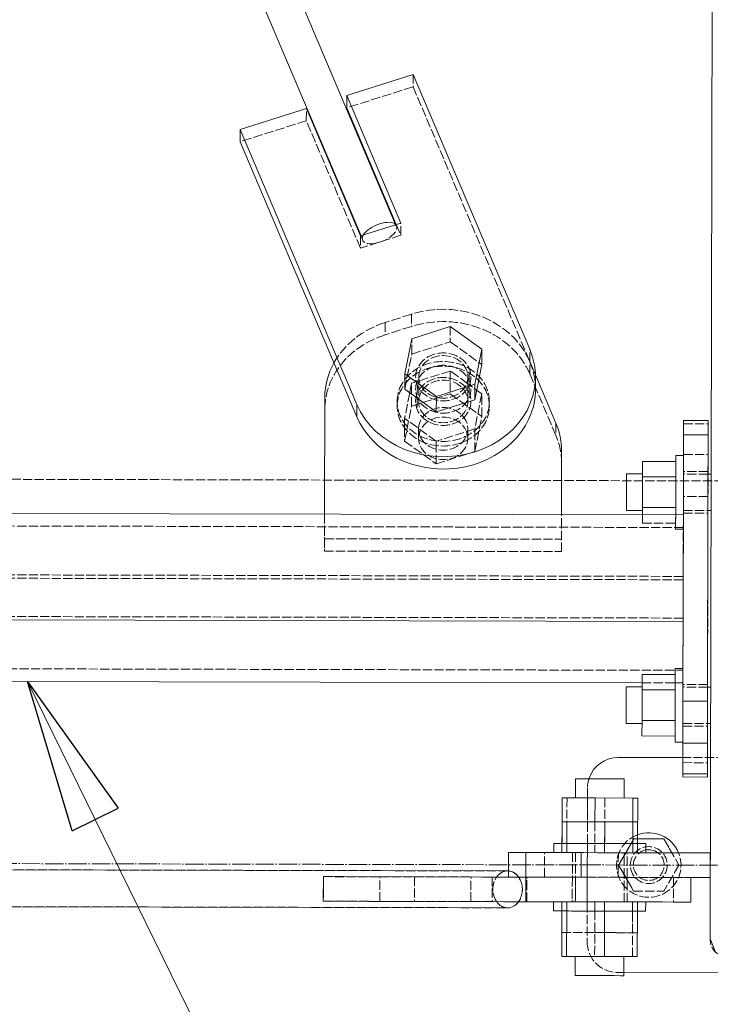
# Model space of a CAD drawing. Header units: millimetres. Extents: x -15129 to 9171, y -18789 to 5877.
# Tile 149 of 256: x -399 to -174, y -16845 to -16525. Entities that reach past the tile are written whole.
import ezdxf

# ---------------------------------------------------------------- set-up
doc = ezdxf.new("R2010")
doc.units = ezdxf.units.MM
doc.linetypes.add('ACAD_ISO02W100', pattern=[15, 12, -3])
doc.linetypes.add('ACAD_ISO04W100', pattern=[30, 24, -3, 0, -3])
for name, color, linetype in [('AS_Belki', 145, 'Continuous'), ('AS_Blachy', 30, 'Continuous'), ('AS_Kotwy', 9, 'Continuous'), ('AS_Sciany betonowe', 252, 'Continuous'), ('AS_Siatki', 72, 'Continuous'), ('AS_Sruby', 9, 'Continuous')]:
    doc.layers.add(name, color=color, linetype=linetype)

msp = doc.modelspace()

# ---------------------------------------------------------------- linework, layer by layer
at = {"color": 0, "linetype": 'ByBlock', "lineweight": -2}
for p, q in [((-381.65, -16788.92), (-396.19, -16740.36)), ((-396.19, -16740.36), (-366.69, -16781.59)), ((-381.65, -16788.92), (-366.69, -16781.59))]:
    msp.add_line(p, q, dxfattribs=at)
at = {"color": 7, "lineweight": 13}
msp.add_line((-396.19, -16740.36), (-255.71, -17026.83), dxfattribs=at)
at = {"layer": 'AS_Belki', "color": 145, "linetype": 'Continuous', "lineweight": 13, "ltscale": 0.25}
for p, q in [((-174.08, -16824.13), (-169.42, -14766.38)), ((-276.39, -16591.78), (-470.92, -16133.87)), ((-481.71, -16138.57), (-287.65, -16595.37)), ((-182.76, -16686.2), (-1083.68, -16684.17)), ((-182.76, -16686.2), (-182.82, -16711.26)), ((-182.84, -16720.84), (-1083.75, -16718.81)), ((-182.84, -16720.84), (-182.84, -16718.25)), ((-182.88, -16736.15), (-182.84, -16720.84)), ((-1070.5, -16738.84), (-196.19, -16740.81)), ((-239.94, -16801.99), (-676.5, -16801.01)), ((-512.59, -16813.38), (-239.96, -16814)), ((-174.08, -16824.13), (-172.33, -16828.38)), ((-174.08, -16824.13), (-172.33, -16828.38))]:
    msp.add_line(p, q, dxfattribs=at)
at = {"layer": 'AS_Belki', "color": 84, "linetype": 'ACAD_ISO02W100', "lineweight": 13, "ltscale": 0.25}
for p, q in [((-275.98, -16592.73), (-276.39, -16591.78)), ((-287.65, -16595.37), (-287.24, -16596.31)), ((-182.77, -16690.3), (-1083.69, -16688.26)), ((-182.81, -16706.2), (-182.76, -16686.2)), ((-182.81, -16706.2), (-1083.72, -16704.17)), ((-182.81, -16707.3), (-1083.72, -16705.26)), ((-182.84, -16719.75), (-1083.75, -16717.71)), ((-1081.29, -16734.72), (-182.88, -16736.75)), ((-182.89, -16740.84), (-182.88, -16736.15)), ((-182.88, -16736.75), (-182.88, -16736.15)), ((-196.19, -16740.81), (-185.39, -16740.84)), ((-185.39, -16740.84), (-182.89, -16740.84)), ((-239.94, -16802), (-512.56, -16801.38)), ((-633.87, -16813.1), (-239.96, -16813.99))]:
    msp.add_line(p, q, dxfattribs=at)
at = {"layer": 'AS_Belki', "color": 84, "linetype": 'ACAD_ISO02W100', "lineweight": 13, "ltscale": 0.25, "extrusion": (0.345362, -0.812934, 0.468896)}
msp.add_arc((-6747.84, -7109.99, 13392.99), 6, 145.8513, 11.4789, dxfattribs=at)
at = {"layer": 'AS_Belki', "color": 145, "linetype": 'Continuous', "lineweight": 13, "ltscale": 0.25, "extrusion": (0.345362, -0.812934, 0.468896)}
msp.add_arc((-6747.84, -7109.99, 13392.99), 6, 11.4789, 145.8513, dxfattribs=at)
at = {"layer": 'AS_Belki', "color": 84, "linetype": 'ACAD_ISO02W100', "lineweight": 13, "ltscale": 0.25, "extrusion": (-0.599181, 0.001346, -0.800612)}
for start, end in [(47.3552, 132.6448), (183.2387, 312.6447)]:
    msp.add_arc((16808.48, 161.88, 121.15), 6, start, end, dxfattribs=at)
at = {"layer": 'AS_Belki', "color": 84, "linetype": 'ACAD_ISO02W100', "lineweight": 13, "ltscale": 0.25, "extrusion": (-0.599181, 0.001365, 0.800612)}
msp.add_arc((16808.5, -161.46, 120.84), 6, 47.3552, 0, dxfattribs=at)
at = {"layer": 'AS_Belki', "color": 145, "linetype": 'Continuous', "lineweight": 13, "ltscale": 0.25, "extrusion": (-0.599181, 0.001346, -0.800612)}
for start, end in [(132.6448, 183.2387), (312.6447, 47.3552)]:
    msp.add_arc((16808.48, 161.88, 121.15), 6, start, end, dxfattribs=at)
at = {"layer": 'AS_Belki', "color": 145, "linetype": 'Continuous', "lineweight": 13, "ltscale": 0.25, "extrusion": (-0.599181, 0.001365, 0.800612)}
msp.add_arc((16808.5, -161.46, 120.84), 6, 0, 47.3552, dxfattribs=at)
at = {"layer": 'AS_Belki', "color": 84, "linetype": 'ACAD_ISO02W100', "lineweight": 13, "ltscale": 0.25, "extrusion": (-7.40074e-15, -2.27799e-14, -1)}
msp.add_arc((168.08, -16824.15), 6, 270.1296, 0.1296, dxfattribs=at)
at = {"layer": 'AS_Blachy', "color": 145, "linetype": 'Continuous', "lineweight": 13, "ltscale": 0.25}
for p, q in [((-270.72, -16542.92), (-292.31, -16549.79)), ((-232.73, -16632.34), (-270.72, -16542.92)), ((-292.31, -16549.79), (-292.32, -16553.79)), ((-292.31, -16549.79), (-274.69, -16591.25)), ((-305.45, -16553.97), (-327.03, -16560.83)), ((-287.83, -16595.43), (-305.45, -16553.97)), ((-292.32, -16553.79), (-276.2, -16591.73)), ((-327.03, -16560.83), (-327.04, -16564.83)), ((-289.04, -16650.26), (-327.03, -16560.83)), ((-327.04, -16564.83), (-289.05, -16654.26)), ((-274.69, -16591.25), (-287.83, -16595.43)), ((-224.24, -16656.36), (-231.45, -16639.37)), ((-230.92, -16646.36), (-230.91, -16642.36)), ((-299.45, -16647.95), (-299.54, -16685.94)), ((-289.04, -16650.26), (-289.05, -16654.26)), ((-182.69, -16655.52), (-182.71, -16660.18)), ((-174.69, -16655.54), (-182.69, -16655.52)), ((-174.71, -16660.2), (-174.69, -16655.54)), ((-182.71, -16660.18), (-182.76, -16686.2)), ((-174.71, -16660.2), (-182.71, -16660.18)), ((-174.75, -16680.67), (-174.71, -16660.2)), ((-222.44, -16686.11), (-222.39, -16665.39)), ((-222.4, -16669.39), (-222.39, -16665.39)), ((-222.44, -16686.11), (-222.4, -16669.39)), ((-174.9, -16746.8), (-174.75, -16680.67)), ((-174.76, -16685.62), (-174.76, -16685.16)), ((-182.82, -16711.26), (-182.9, -16746.78)), ((-174.89, -16741.38), (-174.89, -16742.08)), ((-182.9, -16746.78), (-182.92, -16754.37)), ((-182.9, -16746.78), (-174.9, -16746.8)), ((-174.91, -16749.81), (-174.9, -16746.8)), ((-174.92, -16754.39), (-174.91, -16749.81)), ((-182.92, -16754.37), (-182.93, -16760.44)), ((-174.93, -16760.46), (-174.92, -16754.39)), ((-174.92, -16754.9), (-174.92, -16754.45)), ((-182.95, -16770.44), (-182.93, -16760.44)), ((-174.93, -16760.46), (-182.93, -16760.44)), ((-174.93, -16760.46), (-174.95, -16770.46)), ((-194.01, -16765.09), (-203.94, -16765.07)), ((-182.94, -16765.11), (-194.01, -16765.09)), ((-173.94, -16765.13), (-174.94, -16765.13)), ((-182.96, -16771.44), (-182.95, -16770.44)), ((-182.96, -16771.44), (-174.96, -16771.46)), ((-182.95, -16770.44), (-174.95, -16770.46)), ((-174.95, -16770.46), (-174.96, -16771.46)), ((-239.66, -16795.99), (-239.68, -16803.99)), ((-239.03, -16795.99), (-239.66, -16795.99)), ((-233.98, -16796), (-239.03, -16795.99)), ((-234, -16804), (-233.98, -16796)), ((-216.01, -16796.04), (-233.98, -16796)), ((-216.01, -16796.04), (-216.02, -16804.04)), ((-174.01, -16796.13), (-216.01, -16796.04)), ((-174.03, -16803.88), (-174.01, -16796.13)), ((-174.02, -16800.08), (-174.01, -16796.53)), ((-299.91, -16803.85), (-299.93, -16811.85)), ((-234, -16804), (-299.91, -16803.85)), ((-234.02, -16812), (-234, -16804)), ((-216.02, -16804.04), (-234, -16804)), ((-216.02, -16804.04), (-211.26, -16804.05)), ((-174.03, -16804.13), (-211.26, -16804.05)), ((-180.31, -16812.12), (-180.29, -16804.12)), ((-180.3, -16808.24), (-180.29, -16804.13)), ((-180.29, -16804.13), (-174.03, -16804.15)), ((-174.03, -16804.15), (-174.03, -16804.13)), ((-299.93, -16811.85), (-234.02, -16812)), ((-236.49, -16812.01), (-224.98, -16812.03)), ((-225.31, -16812.02), (-234.02, -16812)), ((-214.27, -16812.04), (-225.31, -16812.02)), ((-211.3, -16812.05), (-214.27, -16812.04)), ((-202.58, -16812.07), (-211.3, -16812.05)), ((-192.02, -16812.09), (-202.58, -16812.07)), ((-195.02, -16812.1), (-185.98, -16812.12)), ((-184.2, -16812.11), (-192.02, -16812.09)), ((-185.98, -16812.11), (-185.98, -16812.12)), ((-185.98, -16812.12), (-180.93, -16812.13)), ((-180.31, -16812.12), (-184.2, -16812.11)), ((-180.93, -16812.13), (-180.31, -16812.13)), ((-180.31, -16812.13), (-180.31, -16812.12)), ((-202.13, -16835.07), (-84.1, -16835.34))]:
    msp.add_line(p, q, dxfattribs=at)
at = {"layer": 'AS_Blachy', "color": 84, "linetype": 'ACAD_ISO02W100', "lineweight": 13, "ltscale": 0.25}
for p, q in [((-270.72, -16542.92), (-270.73, -16546.92)), ((-270.73, -16546.92), (-292.32, -16553.79)), ((-270.73, -16546.92), (-232.74, -16636.34)), ((-305.46, -16557.97), (-305.45, -16553.97)), ((-305.46, -16557.97), (-327.04, -16564.83)), ((-287.84, -16599.43), (-305.46, -16557.97)), ((-276.2, -16591.73), (-274.7, -16595.25)), ((-274.7, -16595.25), (-274.69, -16591.25)), ((-274.7, -16595.25), (-287.84, -16599.43)), ((-287.83, -16595.43), (-287.84, -16599.43)), ((-271.26, -16620.91), (-279.81, -16623.63)), ((-271.26, -16620.91), (-271.27, -16624.91)), ((-279.81, -16623.63), (-279.82, -16627.63)), ((-271.27, -16624.91), (-279.82, -16627.63)), ((-232.74, -16636.34), (-232.73, -16632.34)), ((-232.75, -16640.34), (-232.74, -16636.34)), ((-232.74, -16636.34), (-231.45, -16639.37)), ((-252.45, -16642.61), (-252.44, -16638.61)), ((-224.25, -16660.36), (-232.75, -16640.34)), ((-252.46, -16646.61), (-252.45, -16642.61)), ((-269.33, -16643.99), (-269.34, -16647.99)), ((-299.46, -16651.95), (-299.45, -16647.95)), ((-269.34, -16648.25), (-269.35, -16651.99)), ((-269.34, -16647.99), (-269.34, -16648.25)), ((-224.24, -16656.36), (-224.25, -16660.36)), ((-182.72, -16666.52), (-182.7, -16656.52)), ((-182.7, -16656.52), (-174.7, -16656.54)), ((-182.69, -16655.38), (-182.69, -16655.52)), ((-182.69, -16655.38), (-182.69, -16655.52)), ((-174.7, -16656.54), (-174.72, -16666.54)), ((-174.69, -16655.54), (-174.7, -16656.54)), ((-182.72, -16666.52), (-174.72, -16666.54)), ((-174.73, -16672.61), (-174.72, -16666.54)), ((-182.73, -16672.08), (-182.73, -16671.89)), ((-182.73, -16672.78), (-182.73, -16671.89)), ((-174.73, -16672.1), (-182.73, -16672.08)), ((-174.73, -16672.1), (-174.73, -16672.8)), ((-174.74, -16677.05), (-174.73, -16672.86)), ((-174.73, -16672.86), (-174.73, -16672.8)), ((-174.75, -16680.67), (-174.74, -16677.05)), ((-174.75, -16680.2), (-182.75, -16680.18)), ((-174.76, -16685.16), (-174.75, -16680.67)), ((-182.76, -16685.6), (-182.76, -16684.9)), ((-182.76, -16685.6), (-182.76, -16685.15)), ((-174.76, -16684.92), (-174.76, -16685.62)), ((-299.54, -16685.94), (-299.57, -16697.94)), ((-299.54, -16685.94), (-299.55, -16690.04)), ((-222.45, -16690.21), (-222.44, -16686.11)), ((-182.76, -16685.6), (-174.76, -16685.62)), ((-174.89, -16741.38), (-174.76, -16685.62)), ((-299.55, -16690.04), (-299.56, -16693.94)), ((-222.47, -16698.12), (-222.45, -16690.21)), ((-299.56, -16693.94), (-299.57, -16697.94)), ((-299.56, -16693.94), (-222.46, -16694.12)), ((-222.47, -16698.12), (-222.46, -16694.12)), ((-299.57, -16697.94), (-222.47, -16698.12)), ((-182.89, -16741.36), (-182.89, -16741.12)), ((-174.89, -16741.38), (-182.89, -16741.36)), ((-174.9, -16744.64), (-174.89, -16741.38)), ((-174.91, -16749.95), (-174.9, -16744.64)), ((-174.92, -16754.45), (-174.91, -16749.95)), ((-182.92, -16754.89), (-182.92, -16754.19)), ((-182.92, -16754.89), (-182.92, -16754.29)), ((-182.92, -16754.89), (-174.92, -16754.9)), ((-174.95, -16766.8), (-174.92, -16754.9)), ((-174.92, -16754.2), (-174.92, -16754.9)), ((-182.93, -16760.44), (-182.95, -16766.78)), ((-194.01, -16765.09), (-203.94, -16765.07)), ((-94.01, -16765.32), (-182.94, -16765.11)), ((-182.95, -16766.78), (-182.96, -16771.44)), ((-182.95, -16766.78), (-174.95, -16766.8)), ((-174.96, -16771.46), (-174.95, -16766.8)), ((-213.96, -16775.04), (-214.08, -16825.04)), ((-213.96, -16775.04), (-213.97, -16778.26)), ((-213.97, -16778.26), (-213.99, -16786.04)), ((-214.01, -16793.06), (-214.01, -16796.04)), ((-239.66, -16796), (-239.67, -16802.12)), ((-235.76, -16796.01), (-239.66, -16796)), ((-227.94, -16796.03), (-235.76, -16796.01)), ((-233.98, -16796.01), (-234, -16804.01)), ((-227.96, -16804.01), (-227.94, -16796.01)), ((-227.96, -16804.01), (-227.94, -16796.03)), ((-218.87, -16796.05), (-227.94, -16796.03)), ((-218.87, -16796.03), (-218.89, -16804.03)), ((-218.87, -16796.05), (-218.89, -16804.03)), ((-217.88, -16796.05), (-218.87, -16796.05)), ((-203.92, -16796.08), (-217.88, -16796.05)), ((-216.01, -16796.05), (-216.02, -16804.05)), ((-214.01, -16796.06), (-214.03, -16804.04)), ((-214.01, -16796.04), (-214.01, -16796.06)), ((-203.92, -16796.07), (-203.94, -16804.07)), ((-203.92, -16796.08), (-203.94, -16804.07)), ((-203.92, -16796.07), (-199.26, -16796.08)), ((-202.05, -16796.09), (-203.92, -16796.08)), ((-201.05, -16796.09), (-202.05, -16796.09)), ((-201.07, -16804.07), (-201.05, -16796.07)), ((-201.07, -16804.07), (-201.05, -16796.09)), ((-174.01, -16796.15), (-201.05, -16796.09)), ((-197.67, -16796.08), (-174.01, -16796.13)), ((-174.01, -16796.15), (-174.03, -16804.15)), ((-174.01, -16796.53), (-174.01, -16796.15)), ((-174.03, -16804.13), (-174.02, -16800.08)), ((-299.91, -16803.86), (-299.93, -16811.86)), ((-299.91, -16803.85), (-281.5, -16803.89)), ((-299.91, -16803.86), (-281.5, -16803.9)), ((-281.51, -16811.89), (-281.5, -16803.89)), ((-281.51, -16811.89), (-281.5, -16803.9)), ((-281.5, -16803.9), (-270.29, -16803.93)), ((-270.29, -16803.92), (-270.3, -16811.92)), ((-270.29, -16803.93), (-270.3, -16811.92)), ((-270.29, -16803.93), (-251.87, -16803.97)), ((-270.29, -16803.93), (-251.87, -16803.97)), ((-251.89, -16811.96), (-251.87, -16803.96)), ((-251.89, -16811.96), (-251.87, -16803.97)), ((-251.87, -16803.97), (-236.46, -16804.01)), ((-244.95, -16803.98), (-244.96, -16811.98)), ((-244.95, -16803.99), (-244.96, -16811.98)), ((-244.95, -16803.98), (-233.74, -16804)), ((-239.67, -16802.14), (-239.68, -16803.99)), ((-239.35, -16803.99), (-239.68, -16803.99)), ((-239.68, -16803.99), (-239.68, -16804)), ((-239.67, -16802.12), (-239.67, -16802.14)), ((-236.46, -16803.99), (-239.35, -16803.99)), ((-233.74, -16804), (-236.46, -16803.99)), ((-233.74, -16804.01), (-236.46, -16804.01)), ((-236.46, -16804.01), (-233.74, -16804.01)), ((-234.02, -16812.01), (-234, -16804.01)), ((-216.02, -16804.05), (-234, -16804.01)), ((-233.75, -16812), (-233.74, -16804)), ((-233.74, -16804.01), (-218.89, -16804.05)), ((-233.74, -16808), (-233.74, -16804.01)), ((-227.96, -16804.03), (-227.96, -16804.01)), ((-221.53, -16804.04), (-218.89, -16804.05)), ((-218.89, -16804.03), (-218.91, -16812.03)), ((-218.89, -16804.05), (-218.9, -16808.06)), ((-218.89, -16804.03), (-218.89, -16804.05)), ((-217.9, -16804.05), (-218.89, -16804.05)), ((-218.89, -16804.05), (-217.9, -16804.05)), ((-217.9, -16804.05), (-202.06, -16804.09)), ((-217.9, -16804.05), (-203.94, -16804.08)), ((-214.25, -16804.04), (-216.02, -16804.04)), ((-212.32, -16804.05), (-214.25, -16804.04)), ((-214.03, -16804.06), (-214.05, -16812.04)), ((-214.03, -16804.04), (-214.03, -16804.06)), ((-211.26, -16804.05), (-212.32, -16804.05)), ((-203.94, -16804.07), (-203.94, -16804.08)), ((-203.94, -16804.08), (-202.06, -16804.09)), ((-203.94, -16804.08), (-202.78, -16804.08)), ((-201.09, -16812.07), (-201.07, -16804.07)), ((-201.07, -16804.09), (-201.07, -16804.07)), ((-174.03, -16804.13), (-174.03, -16803.88)), ((-174.03, -16804.13), (-174.03, -16803.88)), ((-202.78, -16804.08), (-201.07, -16804.09)), ((-201.07, -16804.09), (-202.06, -16804.09)), ((-201.07, -16804.09), (-202.06, -16804.09)), ((-201.08, -16807.96), (-201.07, -16804.09)), ((-201.07, -16804.09), (-185.96, -16804.12)), ((-201.07, -16804.09), (-180.29, -16804.13)), ((-185.96, -16804.11), (-185.98, -16812.11)), ((-185.96, -16804.12), (-185.98, -16812.11)), ((-185.96, -16804.12), (-180.91, -16804.13)), ((-180.91, -16804.13), (-180.39, -16804.13)), ((-180.39, -16804.13), (-180.29, -16804.13)), ((-233.75, -16812), (-233.74, -16808)), ((-218.9, -16808.06), (-218.91, -16812.03)), ((-201.09, -16812.07), (-201.08, -16807.96)), ((-180.31, -16812.12), (-180.3, -16808.24)), ((-281.51, -16811.89), (-299.93, -16811.85)), ((-299.93, -16811.86), (-270.3, -16811.93)), ((-281.51, -16811.9), (-299.93, -16811.86)), ((-244.96, -16811.98), (-281.51, -16811.89)), ((-281.51, -16811.9), (-281.51, -16811.89)), ((-270.3, -16811.92), (-270.3, -16811.93)), ((-270.3, -16811.93), (-251.89, -16811.97)), ((-251.89, -16811.97), (-251.89, -16811.96)), ((-251.89, -16811.97), (-236.49, -16812.01)), ((-244.96, -16811.98), (-244.96, -16811.99)), ((-244.96, -16811.99), (-236.49, -16812.01)), ((-236.48, -16811.99), (-233.75, -16812)), ((-234.02, -16812), (-233.75, -16812)), ((-233.75, -16812), (-185.98, -16812.11)), ((-233.75, -16812.01), (-233.75, -16812)), ((-224.98, -16812.03), (-208.72, -16812.07)), ((-218.91, -16812.03), (-218.91, -16812.05)), ((-214.05, -16812.06), (-214.06, -16815.04)), ((-214.05, -16812.04), (-214.05, -16812.06)), ((-208.72, -16812.07), (-195.02, -16812.1)), ((-202.46, -16812.08), (-201.09, -16812.09)), ((-201.09, -16812.09), (-201.09, -16812.07)), ((-197.71, -16812.1), (-195.02, -16812.1)), ((-204.1, -16835.07), (-202.13, -16835.07)), ((-204.1, -16835.07), (-202.13, -16835.07))]:
    msp.add_line(p, q, dxfattribs=at)
at = {"layer": 'AS_Blachy', "color": 84, "linetype": 'ACAD_ISO02W100', "lineweight": 13, "ltscale": 0.25, "extrusion": (0.001127, 0.499998, 0.866026)}
for centre in [(223.37, 14412.26, -8320.92), (223.37, 14415.73, -8322.92), (223.37, 14419.19, -8324.92)]:
    msp.add_circle(centre, 9, dxfattribs=at)
at = {"layer": 'AS_Blachy', "color": 84, "linetype": 'ACAD_ISO02W100', "lineweight": 13, "ltscale": 0.25}
msp.add_circle((-194.02, -16800.09), 6, dxfattribs=at)
at = {"layer": 'AS_Blachy', "color": 84, "linetype": 'ACAD_ISO02W100', "lineweight": 13, "ltscale": 0.25, "extrusion": (0.001127, 0.499998, 0.866026)}
for centre, start, end in [((223.37, 14419.19, -8324.92), 200.3158, 290.3158), ((223.37, 14415.73, -8322.92), 200.3158, 290.3158), ((231.92, 14418.1, -8324.29), 290.3158, 334.5702), ((231.92, 14421.57, -8326.29), 290.3158, 359.9996), ((223.37, 14415.73, -8322.92), 177.8158, 200.3158), ((214.82, 14436.51, -8334.92), 179.9996, 200.3158)]:
    msp.add_arc(centre, 30, start, end, dxfattribs=at)
at = {"layer": 'AS_Blachy', "color": 145, "linetype": 'Continuous', "lineweight": 13, "ltscale": 0.25, "extrusion": (0.001127, 0.499998, 0.866026)}
for centre, start, end in [((223.37, 14412.26, -8320.92), 20.3158, 200.3158), ((231.92, 14418.1, -8324.29), 334.5702, 359.9996), ((223.37, 14415.73, -8322.92), 20.3158, 177.8158), ((214.82, 14433.05, -8332.92), 179.9996, 200.3158)]:
    msp.add_arc(centre, 30, start, end, dxfattribs=at)
at = {"layer": 'AS_Blachy', "color": 145, "linetype": 'Continuous', "lineweight": 13, "ltscale": 0.25}
msp.add_arc((-203.96, -16775.07), 10, 89.8704, 161.0556, dxfattribs=at)
at = {"layer": 'AS_Blachy', "color": 84, "linetype": 'ACAD_ISO02W100', "lineweight": 13, "ltscale": 0.25}
for centre, start, end in [((-203.96, -16775.07), 161.0556, 179.8704), ((-204.08, -16825.07), 179.8704, 269.8704)]:
    msp.add_arc(centre, 10, start, end, dxfattribs=at)
at = {"layer": 'AS_Kotwy', "color": 84, "linetype": 'ACAD_ISO02W100', "lineweight": 13, "ltscale": 0.25}
for p, q in [((-203.82, -16800.07), (-198.9, -16791.59)), ((-199.77, -16793.09), (-201.5, -16796.07)), ((-198.9, -16791.59), (-199.77, -16793.09)), ((-197.66, -16791.59), (-198.9, -16791.59)), ((-198.9, -16791.59), (-197.66, -16791.59)), ((-189.1, -16791.61), (-184.22, -16800.11)), ((-202.05, -16797.01), (-203.82, -16800.07)), ((-201.51, -16796.09), (-202.05, -16797.01)), ((-201.5, -16796.07), (-201.51, -16796.09)), ((-186.51, -16796.12), (-186.52, -16796.11)), ((-198.94, -16808.56), (-203.82, -16800.07)), ((-203.82, -16800.07), (-202.06, -16803.13)), ((-184.22, -16800.11), (-189.14, -16808.59)), ((-202.06, -16803.13), (-201.52, -16804.07)), ((-201.52, -16804.07), (-201.51, -16804.09)), ((-201.51, -16804.09), (-201.07, -16804.85)), ((-201.07, -16804.85), (-198.94, -16808.56)), ((-186.55, -16804.12), (-186.54, -16804.11)), ((-198.94, -16808.56), (-189.14, -16808.59))]:
    msp.add_line(p, q, dxfattribs=at)
at = {"layer": 'AS_Kotwy', "color": 145, "linetype": 'Continuous', "lineweight": 13, "ltscale": 0.25}
for p, q in [((-189.1, -16791.61), (-197.66, -16791.59)), ((-186.52, -16796.11), (-189.1, -16791.61))]:
    msp.add_line(p, q, dxfattribs=at)
at = {"layer": 'AS_Kotwy', "color": 84, "linetype": 'ACAD_ISO02W100', "lineweight": 13, "ltscale": 0.25}
for radius, start, end in [(10.5, 110.3131, 22.2636), (5, 101.3044, 54.476)]:
    msp.add_arc((-194.02, -16800.09), radius, start, end, dxfattribs=at)
at = {"layer": 'AS_Kotwy', "color": 145, "linetype": 'Continuous', "lineweight": 13, "ltscale": 0.25}
for radius, start, end in [(10.5, 22.2636, 110.3098), (5, 54.476, 101.3044)]:
    msp.add_arc((-194.02, -16800.09), radius, start, end, dxfattribs=at)
at = {"layer": 'AS_Sciany betonowe', "color": 145, "linetype": 'ACAD_ISO02W100', "lineweight": 13, "ltscale": 0.25}
msp.add_line((-2212.65, -16670.54), (-148.03, -16675.19), dxfattribs=at)
at = {"layer": 'AS_Siatki', "color": 20, "linetype": 'ACAD_ISO04W100', "lineweight": 13, "ltscale": 0.25}
msp.add_line((-11608.02, -16774.36), (105.98, -16800.77), dxfattribs=at)
at = {"layer": 'AS_Sruby', "color": 145, "linetype": 'Continuous', "lineweight": 13, "ltscale": 0.25}
for p, q in [((-258.6, -16624.89), (-271.15, -16628.88)), ((-248.32, -16632.31), (-258.6, -16624.89)), ((-271.15, -16628.88), (-273.43, -16640.29)), ((-248.32, -16632.31), (-250.6, -16643.72)), ((-248.34, -16637.31), (-248.32, -16632.31)), ((-250.61, -16648.72), (-248.34, -16637.31)), ((-273.43, -16640.29), (-273.44, -16645.29)), ((-263.15, -16647.71), (-273.43, -16640.29)), ((-250.6, -16643.72), (-263.15, -16647.71)), ((-250.61, -16648.72), (-250.6, -16643.72)), ((-273.44, -16645.29), (-263.16, -16652.71)), ((-263.16, -16652.71), (-263.15, -16647.71)), ((-263.16, -16652.71), (-250.61, -16648.72)), ((-196.02, -16668.8), (-196.04, -16673.8)), ((-185.22, -16668.82), (-196.02, -16668.8)), ((-185.22, -16668.07), (-185.23, -16669.31)), ((-185.23, -16670.92), (-185.23, -16669.31)), ((-182.72, -16666.87), (-185.22, -16666.86)), ((-185.22, -16667.24), (-185.22, -16666.86)), ((-185.22, -16667.24), (-185.22, -16668.07)), ((-185.24, -16673.83), (-185.23, -16671.92)), ((-185.23, -16672.84), (-185.23, -16670.92)), ((-201.24, -16675.8), (-201.25, -16678.02)), ((-201.23, -16673), (-201.24, -16674.04)), ((-201.24, -16674.04), (-201.24, -16675.8)), ((-196.03, -16672.86), (-201.23, -16672.85)), ((-201.23, -16672.85), (-201.23, -16673)), ((-196.04, -16673.8), (-196.06, -16683.82)), ((-196.05, -16678.03), (-196.04, -16675.81)), ((-196.04, -16674.05), (-196.03, -16673.02)), ((-196.04, -16673.8), (-185.24, -16673.83)), ((-196.04, -16675.81), (-196.04, -16674.05)), ((-185.25, -16680.74), (-185.24, -16673.83)), ((-185.24, -16674.98), (-185.23, -16672.84)), ((-185.24, -16677.27), (-185.24, -16674.98)), ((-173.73, -16672.91), (-174.73, -16672.91)), ((-201.25, -16678.02), (-201.25, -16680.35)), ((-196.05, -16680.36), (-196.05, -16678.03)), ((-185.25, -16679.62), (-185.24, -16677.27)), ((-201.25, -16680.35), (-201.26, -16682.45)), ((-196.06, -16682.46), (-196.05, -16680.36)), ((-185.26, -16684.14), (-185.25, -16681.94)), ((-185.25, -16681.94), (-185.25, -16679.62)), ((-201.26, -16682.45), (-201.26, -16684)), ((-201.26, -16684), (-201.26, -16684.75)), ((-201.26, -16684.75), (-196.06, -16684.76)), ((-196.06, -16684.01), (-196.06, -16682.46)), ((-196.06, -16683.82), (-185.26, -16683.84)), ((-196.06, -16683.82), (-196.06, -16686.17)), ((-185.26, -16686.14), (-185.26, -16684.14)), ((-174.76, -16684.81), (-173.76, -16684.81)), ((-185.26, -16686.2), (-185.26, -16686.14)), ((-182.77, -16690.82), (-182.77, -16690.84)), ((-182.88, -16736.15), (-185.38, -16736.14)), ((-185.38, -16736.53), (-185.38, -16736.14)), ((-185.38, -16736.53), (-185.38, -16737.35)), ((-182.88, -16736.53), (-182.88, -16736.15)), ((-182.88, -16737.36), (-182.88, -16736.53)), ((-196.18, -16738.08), (-196.19, -16743.09)), ((-185.38, -16738.1), (-196.18, -16738.08)), ((-185.39, -16740.2), (-185.38, -16738.6)), ((-185.39, -16740.74), (-185.38, -16739.14)), ((-185.38, -16737.35), (-185.38, -16738.6)), ((-196.19, -16742.14), (-201.39, -16742.13)), ((-201.39, -16742.13), (-201.39, -16742.29)), ((-201.39, -16742.29), (-201.39, -16743.32)), ((-196.19, -16743.09), (-196.22, -16753.1)), ((-196.19, -16742.14), (-196.19, -16742.3)), ((-196.19, -16743.33), (-196.19, -16742.3)), ((-196.19, -16743.09), (-185.39, -16743.11)), ((-185.4, -16744.26), (-185.39, -16742.12)), ((-185.39, -16742.12), (-185.39, -16740.2)), ((-173.89, -16742.19), (-174.89, -16742.19)), ((-201.39, -16743.32), (-201.4, -16745.08)), ((-201.4, -16745.08), (-201.4, -16747.3)), ((-196.2, -16745.09), (-196.19, -16743.33)), ((-196.2, -16747.31), (-196.2, -16745.09)), ((-185.4, -16746.55), (-185.4, -16744.26)), ((-201.4, -16747.3), (-201.41, -16749.63)), ((-201.41, -16749.63), (-201.41, -16751.73)), ((-196.21, -16749.65), (-196.2, -16747.31)), ((-185.42, -16753.12), (-185.41, -16749.32)), ((-185.41, -16748.9), (-185.4, -16746.55)), ((-185.41, -16751.22), (-185.41, -16748.9)), ((-201.41, -16751.73), (-201.42, -16753.28)), ((-196.22, -16753.29), (-196.21, -16751.75)), ((-196.21, -16751.75), (-196.21, -16749.65)), ((-185.42, -16753.42), (-185.41, -16751.22)), ((-201.42, -16753.28), (-201.42, -16754.03)), ((-201.42, -16754.03), (-196.22, -16754.04)), ((-196.22, -16753.1), (-196.23, -16758.11)), ((-196.22, -16753.1), (-185.42, -16753.12)), ((-185.42, -16754.54), (-185.42, -16753.12)), ((-185.42, -16755.42), (-185.42, -16753.42)), ((-185.42, -16757.14), (-185.42, -16755.42)), ((-174.92, -16754.09), (-173.92, -16754.09)), ((-196.23, -16758.11), (-185.43, -16758.13)), ((-185.43, -16758.51), (-185.42, -16757.14)), ((-185.43, -16759.48), (-185.43, -16758.51)), ((-185.43, -16760.01), (-185.43, -16759.48)), ((-185.43, -16760.09), (-185.43, -16760.01)), ((-185.43, -16760.09), (-182.93, -16760.1)), ((-182.93, -16760.1), (-182.93, -16760.02)), ((-217.83, -16772.05), (-217.84, -16778.25)), ((-216.79, -16772.05), (-217.83, -16772.05)), ((-214.7, -16772.06), (-216.79, -16772.05)), ((-211.89, -16772.06), (-214.7, -16772.06)), ((-208.77, -16772.07), (-211.89, -16772.06)), ((-205.83, -16772.08), (-208.77, -16772.07)), ((-203.5, -16772.08), (-205.83, -16772.08)), ((-202.16, -16772.08), (-203.5, -16772.08)), ((-201.99, -16772.09), (-202.16, -16772.08)), ((-202, -16778.29), (-201.99, -16772.09)), ((-222.22, -16778.24), (-222.23, -16786.03)), ((-211.51, -16778.26), (-222.22, -16778.24)), ((-211.51, -16778.26), (-211.53, -16786.05)), ((-199.21, -16778.29), (-211.51, -16778.26)), ((-199.23, -16786.08), (-199.21, -16778.29)), ((-197.63, -16778.3), (-199.21, -16778.29)), ((-197.66, -16793.1), (-197.63, -16778.3)), ((-222.24, -16786.03), (-222.26, -16796.03)), ((-220.65, -16786.03), (-222.24, -16786.03)), ((-220.65, -16786.03), (-220.67, -16796.03)), ((-208.35, -16786.06), (-220.65, -16786.03)), ((-208.35, -16786.06), (-208.38, -16796.06)), ((-197.65, -16786.08), (-208.35, -16786.06)), ((-197.67, -16796.08), (-197.65, -16786.08)), ((-224.93, -16793.03), (-224.94, -16796.02)), ((-224.93, -16793.03), (-224.8, -16793.03)), ((-224.8, -16793.03), (-224.1, -16793.03)), ((-224.1, -16793.03), (-222.86, -16793.04)), ((-222.86, -16793.04), (-222.31, -16793.04)), ((-197.63, -16793.1), (-196.42, -16793.1)), ((-196.42, -16793.1), (-195.42, -16793.1)), ((-195.42, -16793.1), (-194.98, -16793.1)), ((-194.98, -16796.09), (-194.98, -16793.1)), ((-224.98, -16812.02), (-224.98, -16815.02)), ((-195.03, -16815.09), (-195.02, -16812.09)), ((-224.54, -16815.02), (-224.98, -16815.02)), ((-223.54, -16815.02), (-224.54, -16815.02)), ((-222.02, -16815.03), (-223.54, -16815.02)), ((-222.3, -16815.03), (-222.33, -16829.83)), ((-222.3, -16815.03), (-222.32, -16822.04)), ((-220.03, -16815.03), (-222.02, -16815.03)), ((-220.71, -16815.03), (-220.75, -16829.83)), ((-217.66, -16815.04), (-220.03, -16815.03)), ((-215, -16815.04), (-217.66, -16815.04)), ((-212.14, -16815.05), (-215, -16815.04)), ((-209.21, -16815.06), (-212.14, -16815.05)), ((-206.3, -16815.06), (-209.21, -16815.06)), ((-208.42, -16815.06), (-208.45, -16829.86)), ((-203.53, -16815.07), (-206.3, -16815.06)), ((-201.02, -16815.07), (-203.53, -16815.07)), ((-198.85, -16815.08), (-201.02, -16815.07)), ((-197.11, -16815.08), (-198.85, -16815.08)), ((-197.75, -16829.88), (-197.71, -16815.08)), ((-195.86, -16815.09), (-197.11, -16815.08)), ((-195.16, -16815.09), (-195.86, -16815.09)), ((-195.03, -16815.09), (-195.16, -16815.09)), ((-222.33, -16829.83), (-220.75, -16829.83)), ((-220.75, -16829.83), (-208.45, -16829.86)), ((-217.96, -16829.84), (-217.97, -16836.04)), ((-208.45, -16829.86), (-197.75, -16829.88)), ((-202.13, -16836.07), (-202.12, -16829.87)), ((-217.97, -16836.04), (-217.81, -16836.04)), ((-217.81, -16836.04), (-216.46, -16836.04)), ((-216.46, -16836.04), (-214.14, -16836.04)), ((-214.14, -16836.04), (-211.19, -16836.05)), ((-211.19, -16836.05), (-208.08, -16836.06)), ((-208.08, -16836.06), (-205.26, -16836.06)), ((-205.26, -16836.06), (-203.17, -16836.07)), ((-203.17, -16836.07), (-202.13, -16836.07))]:
    msp.add_line(p, q, dxfattribs=at)
at = {"layer": 'AS_Sruby', "color": 84, "linetype": 'ACAD_ISO02W100', "lineweight": 13, "ltscale": 0.25}
for p, q in [((-258.6, -16624.89), (-258.61, -16629.89)), ((-271.16, -16633.88), (-271.15, -16628.88)), ((-271.16, -16633.88), (-258.61, -16629.89)), ((-258.61, -16629.89), (-248.34, -16637.31)), ((-273.44, -16645.29), (-271.16, -16633.88)), ((-258.63, -16639.39), (-268.88, -16642.65)), ((-258.63, -16639.39), (-258.65, -16646.79)), ((-252.9, -16643.53), (-258.63, -16639.39)), ((-271.19, -16643.38), (-271.8, -16646.47)), ((-271.2, -16650.78), (-271.19, -16643.38)), ((-269.1, -16642.72), (-271.19, -16643.38)), ((-268.88, -16642.65), (-269.1, -16642.72)), ((-268.88, -16641.02), (-268.89, -16644.41)), ((-252.9, -16644.72), (-252.89, -16641.58)), ((-252.68, -16643.69), (-252.9, -16643.53)), ((-252.5, -16643.81), (-252.68, -16643.69)), ((-252.45, -16643.85), (-252.5, -16643.81)), ((-248.36, -16646.81), (-252.45, -16643.85)), ((-271.8, -16646.47), (-273.46, -16654.79)), ((-271.2, -16650.78), (-258.65, -16646.79)), ((-268.89, -16644.41), (-268.9, -16648.41)), ((-258.65, -16646.79), (-248.37, -16654.21)), ((-252.91, -16648.72), (-252.9, -16644.72)), ((-248.36, -16646.81), (-250.63, -16658.22)), ((-248.37, -16654.21), (-248.36, -16646.81)), ((-275.89, -16648.77), (-275.9, -16650.27)), ((-268.9, -16648.41), (-268.9, -16648.57)), ((-268.9, -16648.57), (-268.9, -16649.02)), ((-252.91, -16649.45), (-252.91, -16648.72)), ((-252.91, -16649.58), (-252.91, -16649.45)), ((-245.92, -16651.33), (-245.92, -16649.83)), ((-273.48, -16662.19), (-271.2, -16650.78)), ((-273.46, -16654.79), (-273.47, -16657.84)), ((-263.18, -16662.21), (-273.46, -16654.79)), ((-250.65, -16665.62), (-248.37, -16654.21)), ((-273.47, -16657.84), (-273.48, -16662.19)), ((-268.92, -16657.92), (-268.93, -16661.02)), ((-250.63, -16658.22), (-263.18, -16662.21)), ((-252.94, -16661.58), (-252.93, -16658.48)), ((-250.64, -16660.26), (-250.63, -16658.22)), ((-273.48, -16662.19), (-263.2, -16669.61)), ((-263.19, -16663.58), (-263.18, -16662.21)), ((-250.65, -16665.62), (-250.64, -16660.26)), ((-263.2, -16669.61), (-263.19, -16663.58)), ((-263.2, -16669.61), (-250.65, -16665.62)), ((-185.23, -16669.31), (-185.22, -16668.44)), ((-185.23, -16671.92), (-185.22, -16668.82)), ((-185.23, -16669.1), (-185.22, -16668.82)), ((-185.23, -16669.37), (-185.23, -16669.1)), ((-185.23, -16671.92), (-185.23, -16669.37)), ((-185.22, -16666.94), (-185.22, -16666.86)), ((-185.22, -16667.47), (-185.22, -16666.94)), ((-185.22, -16668.44), (-185.22, -16667.47)), ((-182.72, -16667.25), (-182.72, -16666.87)), ((-182.72, -16666.94), (-182.72, -16666.87)), ((-182.72, -16667.48), (-182.72, -16666.94)), ((-182.72, -16668.08), (-182.72, -16667.25)), ((-201.23, -16672.85), (-201.23, -16673)), ((-196.03, -16672.86), (-196.04, -16673.61)), ((-196.04, -16675.16), (-196.04, -16673.61)), ((-185.26, -16683.84), (-185.24, -16673.83)), ((-174.73, -16672.91), (-182.73, -16672.89)), ((-182.73, -16672.89), (-182.73, -16673.05)), ((-201.26, -16684.59), (-201.26, -16684.75)), ((-196.06, -16683.57), (-196.06, -16682.46)), ((-196.06, -16684.61), (-196.06, -16683.57)), ((-185.26, -16683.84), (-196.06, -16683.82)), ((-196.06, -16684.61), (-196.06, -16684.76)), ((-185.26, -16686.2), (-185.26, -16683.84)), ((-182.76, -16684.64), (-182.76, -16684.79)), ((-182.76, -16684.79), (-174.76, -16684.81)), ((-196.06, -16686.17), (-196.07, -16688.83)), ((-185.27, -16687.86), (-185.26, -16686.2)), ((-185.27, -16688.85), (-185.26, -16686.2)), ((-185.27, -16689.23), (-185.27, -16687.86)), ((-185.27, -16688.36), (-185.27, -16689.6)), ((-196.07, -16688.83), (-185.27, -16688.85)), ((-185.27, -16690.2), (-185.27, -16689.23)), ((-185.27, -16689.6), (-185.27, -16690.43)), ((-185.27, -16690.33), (-185.27, -16690.2)), ((-185.27, -16690.73), (-185.27, -16690.33)), ((-185.27, -16690.81), (-185.27, -16690.43)), ((-185.27, -16690.81), (-185.27, -16690.73)), ((-185.27, -16690.81), (-182.78, -16690.82)), ((-182.77, -16690.43), (-182.77, -16689.6)), ((-182.77, -16690.82), (-182.77, -16690.43)), ((-182.77, -16690.84), (-182.77, -16690.74)), ((-185.38, -16736.22), (-185.38, -16736.14)), ((-185.38, -16736.75), (-185.38, -16736.22)), ((-185.38, -16737.72), (-185.38, -16736.75)), ((-182.88, -16736.23), (-182.88, -16736.15)), ((-182.88, -16736.76), (-182.88, -16736.23)), ((-185.39, -16743.11), (-185.38, -16738.1)), ((-185.38, -16738.6), (-185.38, -16737.72)), ((-185.38, -16739.14), (-185.38, -16738.1)), ((-201.39, -16742.13), (-201.39, -16742.29)), ((-196.19, -16743.33), (-196.19, -16742.9)), ((-185.42, -16753.12), (-185.39, -16743.11)), ((-185.41, -16749.32), (-185.39, -16743.11)), ((-185.39, -16743.11), (-185.39, -16740.74)), ((-182.89, -16742.13), (-182.89, -16742.23)), ((-182.89, -16742.17), (-182.89, -16742.13)), ((-174.89, -16742.19), (-182.89, -16742.17)), ((-182.89, -16742.33), (-182.89, -16742.23)), ((-196.2, -16746.54), (-196.2, -16744.44)), ((-201.41, -16749.63), (-201.41, -16751.08)), ((-196.21, -16748.88), (-196.2, -16746.54)), ((-196.21, -16751.09), (-196.21, -16748.88)), ((-201.41, -16751.08), (-201.41, -16752.84)), ((-196.21, -16752.85), (-196.21, -16751.09)), ((-201.41, -16752.84), (-201.42, -16753.88)), ((-201.42, -16753.88), (-201.42, -16754.03)), ((-196.22, -16753.89), (-196.21, -16752.85)), ((-185.42, -16753.12), (-196.22, -16753.1)), ((-196.22, -16753.89), (-196.22, -16754.04)), ((-185.43, -16758.13), (-185.42, -16753.12)), ((-185.43, -16758.13), (-185.42, -16754.54)), ((-182.92, -16754.07), (-182.92, -16753.67)), ((-182.92, -16753.92), (-182.92, -16754.07)), ((-182.92, -16754.07), (-174.92, -16754.09)), ((-185.43, -16757.64), (-185.43, -16758.88)), ((-185.43, -16758.88), (-185.43, -16759.71)), ((-182.93, -16759.71), (-182.93, -16758.89)), ((-185.43, -16760.09), (-185.43, -16759.71)), ((-182.93, -16760.02), (-182.93, -16759.49)), ((-182.93, -16760.1), (-182.93, -16759.71)), ((-220.63, -16778.24), (-222.22, -16778.24)), ((-220.63, -16778.24), (-220.66, -16793.04)), ((-208.34, -16778.27), (-208.37, -16793.07)), ((-197.63, -16778.3), (-199.21, -16778.29)), ((-222.23, -16786.03), (-222.25, -16793.04)), ((-220.65, -16786.03), (-222.24, -16786.03)), ((-211.53, -16786.05), (-211.55, -16796.05)), ((-211.53, -16786.05), (-211.54, -16793.06)), ((-208.35, -16786.06), (-211.53, -16786.05)), ((-199.26, -16796.08), (-199.23, -16786.08)), ((-199.25, -16793.09), (-199.23, -16786.08)), ((-222.31, -16793.04), (-221.11, -16793.04)), ((-222.25, -16793.04), (-221.48, -16793.04)), ((-222.25, -16793.04), (-220.66, -16793.04)), ((-221.48, -16793.04), (-215.54, -16793.05)), ((-221.11, -16793.04), (-218.94, -16793.05)), ((-218.94, -16793.05), (-216.43, -16793.05)), ((-216.43, -16793.05), (-213.66, -16793.06)), ((-215.54, -16793.05), (-211.66, -16793.06)), ((-213.66, -16793.06), (-210.76, -16793.07)), ((-211.66, -16793.06), (-211.54, -16793.06)), ((-211.54, -16793.06), (-210.05, -16793.07)), ((-210.76, -16793.07), (-207.82, -16793.07)), ((-207.82, -16793.07), (-204.96, -16793.08)), ((-204.96, -16793.08), (-202.3, -16793.08)), ((-202.56, -16793.08), (-201.66, -16793.09)), ((-202.3, -16793.08), (-199.93, -16793.09)), ((-201.66, -16793.09), (-199.25, -16793.09)), ((-199.93, -16793.09), (-197.95, -16793.09)), ((-199.25, -16793.09), (-197.66, -16793.1)), ((-197.95, -16793.09), (-197.63, -16793.1)), ((-224.94, -16796.02), (-224.94, -16796.03)), ((-222.26, -16796.03), (-220.67, -16796.03)), ((-217.92, -16796.05), (-218.88, -16796.05)), ((-217.88, -16796.04), (-217.92, -16812.04)), ((-217.88, -16796.05), (-217.92, -16796.05)), ((-217.88, -16796.05), (-217.9, -16804.04)), ((-211.55, -16796.05), (-208.38, -16796.06)), ((-208.38, -16796.06), (-197.67, -16796.08)), ((-202.31, -16796.08), (-203.92, -16796.08)), ((-202.03, -16796.09), (-202.31, -16796.08)), ((-202.06, -16804.07), (-202.05, -16796.07)), ((-202.06, -16804.07), (-202.04, -16796.09)), ((-201.05, -16796.09), (-202.03, -16796.09)), ((-199.26, -16796.08), (-197.67, -16796.08)), ((-194.98, -16796.1), (-194.98, -16796.09)), ((-217.9, -16804.05), (-217.91, -16808.25)), ((-217.9, -16804.04), (-217.9, -16804.05)), ((-202.08, -16812.07), (-202.06, -16804.07)), ((-202.06, -16804.09), (-202.06, -16804.07)), ((-202.07, -16808.23), (-202.06, -16804.09)), ((-217.91, -16808.25), (-217.92, -16812.04)), ((-202.08, -16812.07), (-202.07, -16808.23)), ((-222.29, -16812.04), (-222.3, -16815.03)), ((-220.71, -16812.04), (-222.29, -16812.04)), ((-220.71, -16812.04), (-220.73, -16822.04)), ((-217.92, -16812.04), (-217.92, -16812.05)), ((-211.59, -16812.06), (-211.59, -16815.05)), ((-208.72, -16812.07), (-202.46, -16812.08)), ((-208.41, -16812.07), (-208.44, -16822.07)), ((-199.29, -16812.09), (-202.46, -16812.08)), ((-202.08, -16812.09), (-202.08, -16812.07)), ((-201.09, -16812.09), (-197.71, -16812.1)), ((-199.3, -16815.08), (-199.29, -16812.09)), ((-197.71, -16812.1), (-199.29, -16812.09)), ((-197.71, -16815.08), (-197.71, -16812.1)), ((-220.71, -16815.03), (-222.3, -16815.03)), ((-211.7, -16815.05), (-222.3, -16815.03)), ((-212.41, -16815.05), (-220.71, -16815.03)), ((-211.7, -16815.05), (-212.41, -16815.05)), ((-199.3, -16815.08), (-211.7, -16815.05)), ((-211.59, -16815.05), (-211.63, -16829.85)), ((-211.59, -16815.05), (-211.61, -16822.06)), ((-199.76, -16815.08), (-208.42, -16815.06)), ((-199.76, -16815.08), (-198.13, -16815.08)), ((-199.33, -16829.88), (-199.3, -16815.08)), ((-199.31, -16822.09), (-199.3, -16815.08)), ((-197.71, -16815.08), (-199.3, -16815.08)), ((-197.71, -16815.08), (-198.13, -16815.08)), ((-197.73, -16822.1), (-197.71, -16815.08)), ((-222.32, -16822.04), (-211.61, -16822.06)), ((-222.32, -16822.04), (-220.73, -16822.04)), ((-211.61, -16822.06), (-208.44, -16822.07)), ((-211.61, -16822.06), (-199.31, -16822.09)), ((-208.44, -16822.07), (-197.73, -16822.1)), ((-199.31, -16822.09), (-197.73, -16822.1)), ((-222.33, -16829.83), (-220.75, -16829.83)), ((-199.33, -16829.88), (-197.75, -16829.88))]:
    msp.add_line(p, q, dxfattribs=at)
at = {"layer": 'AS_Sruby', "color": 84, "linetype": 'ACAD_ISO02W100', "lineweight": 13, "ltscale": 0.25, "extrusion": (0.001127, 0.499998, 0.866026)}
for centre, radius in [((223.37, 14419.19, -8324.92), 15), ((223.37, 14412.26, -8320.92), 8), ((223.37, 14420.49, -8325.67), 15), ((223.37, 14419.19, -8324.92), 8), ((223.37, 14426.9, -8329.37), 8), ((223.37, 14429.58, -8330.92), 8)]:
    msp.add_circle(centre, radius, dxfattribs=at)

doc.saveas('drawing.dxf')
